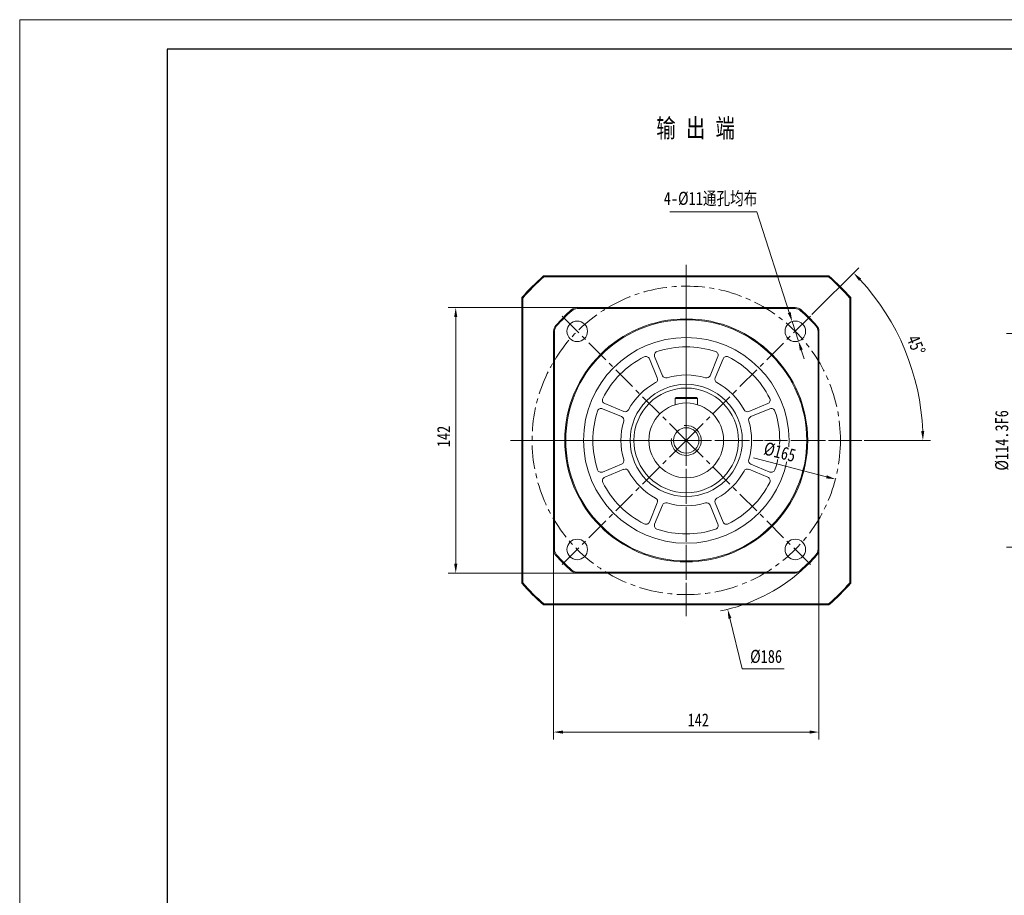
# Model space of a CAD drawing. Header units: millimetres. Extents: x -170 to 1154, y -131 to 806.
# Tile 2 of 5: x -170 to 357, y 337 to 806. Entities that reach past the tile are written whole.
import ezdxf

# ---------------------------------------------------------------- set-up
doc = ezdxf.new("R2010")
doc.units = ezdxf.units.MM
doc.header["$LTSCALE"] = 2
doc.linetypes.add('CENTER', pattern=[10.16, 6.35, -1.27, 1.27, -1.27])
doc.layers.get('0').update_dxf_attribs({"lineweight": 18})
for name, color, linetype, lineweight in [('1轮廓实线层', 7, 'Continuous', 18), ('2细线层', 4, 'Continuous', 18), ('3中心线层', 1, 'CENTER', 18), ('7标注层', 4, 'Continuous', 18), ('图框_外框线', 7, 'Continuous', 18)]:
    doc.layers.add(name, color=color, linetype=linetype, lineweight=lineweight)
doc.styles.add('PC_TEXTSTYLE', font='txt', dxfattribs={"width": 0.8})
doc.styles.add('TH_GBDIM', font='txt', dxfattribs={"width": 0.8})
doc.dimstyles.new('TH_GBDIM', dxfattribs={"dimscale": 2, "dimtxt": 3.5, "dimasz": 2.5, "dimexe": 2, "dimexo": 0, "dimgap": 1.5, "dimtad": 1, "dimdec": 1, "dimdsep": 46, "dimtxsty": 'TH_GBDIM', "dimcen": 2.5, "dimdle": 5, "dimclrd": 4, "dimclre": 4, "dimclrt": 3, "dimadec": 0, "dimazin": 2, "dimtfac": 0.714286, "dimtdec": 1, "dimtmove": 0, "dimatfit": 3, "dimfxl": 0, "dimtolj": 1, "dimarcsym": 0})

# ---------------------------------------------------------------- blocks, each defined once
blk = doc.blocks.new('*X20')
at = {"layer": '7标注层'}
for points in [[(361.23, 632.7), (362.9, 632.7), (362.06, 637.7)], [(361.23, 528.4), (362.9, 528.4), (362.06, 523.4)]]:
    blk.add_hatch(color=4, dxfattribs=at).paths.add_polyline_path(points, flags=0)
at = {"layer": '7标注层', "color": 4}
for p, q in [((411.6, 637.7), (358.06, 637.7)), ((362.06, 632.7), (362.06, 528.4)), ((411.6, 523.4), (358.06, 523.4))]:
    blk.add_line(p, q, dxfattribs=at)
at = {"layer": '7标注层', "color": 3, "insert": (355.56, 580.55), "char_height": 7, "width": 62.5333, "attachment_point": 5, "rotation": 90, "style": 'TH_GBDIM'}
blk.add_mtext('%%C114.3F6', dxfattribs=at)
blk = doc.blocks.new('*X25')
at = {"layer": '7标注层'}
for points in [[(120.62, 425.38), (120.62, 423.71), (115.62, 424.54)], [(252.62, 425.38), (252.62, 423.71), (257.62, 424.54)]]:
    blk.add_hatch(color=4, dxfattribs=at).paths.add_polyline_path(points, flags=0)
at = {"layer": '7标注层', "color": 4}
for p, q in [((115.62, 522.35), (115.62, 420.54)), ((257.62, 522.35), (257.62, 420.54)), ((120.62, 424.54), (252.62, 424.54))]:
    blk.add_line(p, q, dxfattribs=at)
at = {"layer": '7标注层', "color": 3, "insert": (193.04, 431.04), "char_height": 7, "width": 21.0933, "attachment_point": 5, "style": 'TH_GBDIM'}
blk.add_mtext('142', dxfattribs=at)
blk = doc.blocks.new('*X26')
at = {"layer": '7标注层'}
blk.add_hatch(color=4, dxfattribs=at).paths.add_polyline_path([(210.78, 485.58), (209.17, 485.18), (208.78, 490.23)], flags=0)
at = {"layer": '7标注层', "color": 4}
for p, q in [((186.62, 575.55), (186.62, 585.55)), ((181.62, 580.55), (191.62, 580.55)), ((216.6, 458.36), (209.97, 485.38)), ((239.07, 458.36), (216.6, 458.36))]:
    blk.add_line(p, q, dxfattribs=at)
blk.add_arc((186.62, 580.55), 93, 281.3201, 311.4096, dxfattribs=at)
at = {"layer": '7标注层', "color": 3, "insert": (229.34, 464.86), "char_height": 7, "width": 30.6756, "attachment_point": 5, "style": 'TH_GBDIM'}
blk.add_mtext('%%C186', dxfattribs=at)
blk = doc.blocks.new('*X27')
at = {"layer": '7标注层'}
for points in [[(62.43, 646.55), (64.1, 646.55), (63.27, 651.55)], [(62.43, 514.55), (64.1, 514.55), (63.27, 509.55)]]:
    blk.add_hatch(color=4, dxfattribs=at).paths.add_polyline_path(points, flags=0)
at = {"layer": '7标注层', "color": 4}
for p, q in [((128.42, 651.55), (59.27, 651.55)), ((63.27, 646.55), (63.27, 514.55)), ((128.42, 509.55), (59.27, 509.55))]:
    blk.add_line(p, q, dxfattribs=at)
at = {"layer": '7标注层', "color": 3, "insert": (56.77, 582.67), "char_height": 7, "width": 21.0933, "attachment_point": 5, "rotation": 90, "style": 'TH_GBDIM'}
blk.add_mtext('142', dxfattribs=at)
blk = doc.blocks.new('*X28')
at = {"layer": '7标注层'}
for points in [[(242.54, 649.14), (240.95, 648.63), (243.28, 644.13)], [(248.97, 629.15), (247.38, 628.64), (246.65, 633.66)]]:
    blk.add_hatch(color=4, dxfattribs=at).paths.add_polyline_path(points, flags=0)
at = {"layer": '7标注层', "color": 4}
for p, q in [((177.86, 702.88), (224.37, 702.88)), ((224.37, 702.88), (241.74, 648.89)), ((246.65, 633.66), (243.28, 644.13)), ((248.18, 628.9), (249.71, 624.14))]:
    blk.add_line(p, q, dxfattribs=at)
at = {"layer": '7标注层', "color": 3, "insert": (199.62, 709.62), "char_height": 7, "width": 102.1689, "attachment_point": 5, "style": 'TH_GBDIM'}
blk.add_mtext('4-%%C11通孔均布', dxfattribs=at)
blk = doc.blocks.new('*X29')
for points in [[(279.03, 665.91), (280.23, 667.07), (276.17, 670.1)], [(313.99, 585.57), (312.32, 585.54), (313.26, 580.55)]]:
    blk.add_hatch(color=4).paths.add_polyline_path(points, flags=0)
at = {"color": 4}
for p, q in [((253.89, 647.82), (279, 672.93)), ((281.75, 580.55), (317.26, 580.55))]:
    blk.add_line(p, q, dxfattribs=at)
blk.add_arc((186.62, 580.55), 126.63, 2.2624, 42.7376, dxfattribs=at)
at = {"color": 3, "insert": (309.62, 631.5), "char_height": 7, "width": 21.6051, "attachment_point": 5, "rotation": 292.5, "style": 'TH_GBDIM'}
blk.add_mtext('45%%D', dxfattribs=at)
blk = doc.blocks.new('*X33')
at = {"layer": '7标注层'}
blk.add_hatch(color=4, dxfattribs=at).paths.add_polyline_path([(261.84, 561.86), (261.42, 560.25), (266.47, 559.8)], flags=0)
at = {"layer": '7标注层', "color": 4}
blk.add_line((222.69, 571.18), (261.63, 561.05), dxfattribs=at)
at = {"layer": '7标注层', "color": 3, "insert": (236.65, 574.27), "char_height": 7, "width": 33.032, "attachment_point": 5, "rotation": 345.4275, "style": 'TH_GBDIM'}
blk.add_mtext('%%C165', dxfattribs=at)

msp = doc.modelspace()

# ---------------------------------------------------------------- linework, layer by layer
at = {"color": 7, "linetype": 'Continuous', "lineweight": 15}
for p, q in [((110.28, 668.55), (262.97, 668.55)), ((262.78, 668.05), (110.47, 668.05)), ((98.62, 504.21), (98.62, 656.9)), ((99.12, 656.71), (99.12, 504.4)), ((274.12, 504.4), (274.12, 656.71)), ((274.62, 656.9), (274.62, 504.21)), ((125.44, 649.93), (125.11, 650.3)), ((128.42, 651.05), (128.42, 651.55)), ((128.42, 651.55), (244.83, 651.55)), ((244.83, 651.05), (128.42, 651.05)), ((244.83, 651.05), (244.83, 651.55)), ((247.81, 649.93), (248.14, 650.3)), ((116.12, 638.76), (115.62, 638.76)), ((115.62, 522.35), (115.62, 638.76)), ((116.12, 638.76), (116.12, 522.35)), ((117.25, 641.74), (116.87, 642.07)), ((256, 641.74), (256.37, 642.07)), ((257.12, 522.35), (257.12, 638.76)), ((257.62, 638.76), (257.12, 638.76)), ((257.62, 638.76), (257.62, 522.35)), ((171.14, 614.01), (166.92, 624.21)), ((169.69, 625.36), (173.91, 615.16)), ((199.33, 615.16), (203.56, 625.36)), ((206.33, 624.21), (202.11, 614.01)), ((180.62, 602.95), (181.22, 603.55)), ((192.62, 602.95), (180.62, 602.95)), ((180.62, 599.63), (180.62, 602.95)), ((181.22, 603.55), (192.02, 603.55)), ((192.62, 602.95), (192.02, 603.55)), ((192.62, 599.63), (192.62, 602.95)), ((152.02, 593.26), (141.82, 597.49)), ((142.97, 600.26), (153.17, 596.04)), ((220.08, 596.04), (230.28, 600.26)), ((231.43, 597.49), (221.23, 593.26)), ((141.82, 563.62), (152.02, 567.84)), ((153.17, 565.07), (142.97, 560.85)), ((230.28, 560.85), (220.08, 565.07)), ((221.23, 567.84), (231.43, 563.62)), ((166.92, 536.9), (171.14, 547.1)), ((173.91, 545.95), (169.69, 535.75)), ((203.56, 535.75), (199.33, 545.95)), ((202.11, 547.1), (206.33, 536.9)), ((116.12, 522.35), (115.62, 522.35)), ((257.62, 522.35), (257.12, 522.35)), ((116.87, 519.04), (117.25, 519.37)), ((256.37, 519.04), (256, 519.37)), ((125.11, 510.8), (125.44, 511.18)), ((248.14, 510.8), (247.81, 511.18)), ((128.42, 510.05), (244.83, 510.05)), ((128.42, 509.55), (128.42, 510.05)), ((244.83, 509.55), (128.42, 509.55)), ((244.83, 509.55), (244.83, 510.05)), ((262.97, 492.55), (110.28, 492.55)), ((110.47, 493.05), (262.78, 493.05))]:
    msp.add_line(p, q, dxfattribs=at)
for centre, radius in [((186.62, 580.55), 65), ((186.62, 580.55), 64.5), ((128.29, 638.89), 5.5), ((244.96, 638.89), 5.5), ((186.62, 580.55), 55), ((186.62, 580.55), 55), ((186.62, 580.55), 30), ((186.62, 580.55), 28), ((186.62, 580.55), 20), ((128.29, 522.22), 5.5), ((244.96, 522.22), 5.5)]:
    msp.add_circle(centre, radius, dxfattribs=at)
for centre, radius, start, end in [((186.62, 580.55), 116.5, 130.9427, 139.0573), ((186.62, 580.55), 116, 131.0349, 138.9651), ((186.62, 580.55), 116, 41.0349, 48.9651), ((186.62, 580.55), 116.5, 40.9427, 49.0573), ((186.62, 580.55), 93, 131.4096, 138.5904), ((186.62, 580.55), 92.5, 131.4096, 138.5904), ((128.42, 646.55), 5, 90, 131.4096), ((128.42, 646.55), 4.5, 90, 131.4096), ((244.83, 646.55), 5, 48.5904, 90), ((244.83, 646.55), 4.5, 48.5904, 90), ((186.62, 580.55), 92.5, 41.4096, 48.5904), ((186.62, 580.55), 93, 41.4096, 48.5904), ((120.62, 638.76), 5, 138.5904, 180), ((120.62, 638.76), 4.5, 138.5904, 180), ((252.62, 638.76), 4.5, 0, 41.4096), ((252.62, 638.76), 5, 0, 41.4096), ((171.54, 626.12), 2, 108.3185, 202.5), ((186.62, 580.55), 50, 71.6815, 108.3185), ((201.71, 626.12), 2, 337.5, 71.6815), ((186.62, 580.55), 50, 116.6815, 153.3185), ((165.07, 623.44), 2, 22.5, 116.6815), ((208.18, 623.44), 2, 63.3185, 157.5), ((186.62, 580.55), 50, 26.6815, 63.3185), ((186.62, 580.55), 35, 117.928, 152.072), ((169.29, 613.25), 2, 297.928, 22.5), ((175.76, 615.92), 2, 202.5, 287.072), ((186.62, 580.55), 35, 72.928, 107.072), ((197.49, 615.92), 2, 252.928, 337.5), ((203.95, 613.25), 2, 157.5, 242.072), ((186.62, 580.55), 35, 27.928, 62.072), ((143.74, 602.11), 2, 153.3185, 247.5), ((229.51, 602.11), 2, 292.5, 26.6815), ((186.62, 580.55), 50, 161.6815, 198.3185), ((141.06, 595.64), 2, 67.5, 161.6815), ((153.93, 597.88), 2, 247.5, 332.072), ((219.31, 597.88), 2, 207.928, 292.5), ((232.19, 595.64), 2, 18.3185, 112.5), ((186.62, 580.55), 50, 341.6815, 18.3185), ((186.62, 580.55), 35, 162.928, 197.072), ((151.25, 591.42), 2, 342.928, 67.5), ((221.99, 591.42), 2, 112.5, 197.072), ((186.62, 580.55), 35, 342.928, 17.072), ((151.25, 569.69), 2, 292.5, 17.072), ((221.99, 569.69), 2, 162.928, 247.5), ((141.06, 565.47), 2, 198.3185, 292.5), ((153.93, 563.22), 2, 27.928, 112.5), ((186.62, 580.55), 35, 207.928, 242.072), ((186.62, 580.55), 35, 297.928, 332.072), ((219.31, 563.22), 2, 67.5, 152.072), ((232.19, 565.47), 2, 247.5, 341.6815), ((143.74, 559), 2, 112.5, 206.6815), ((229.51, 559), 2, 333.3185, 67.5), ((186.62, 580.55), 50, 206.6815, 243.3185), ((186.62, 580.55), 50, 296.6815, 333.3185), ((169.29, 547.86), 2, 337.5, 62.072), ((203.95, 547.86), 2, 117.928, 202.5), ((175.76, 545.18), 2, 72.928, 157.5), ((186.62, 580.55), 35, 252.928, 287.072), ((197.49, 545.18), 2, 22.5, 107.072), ((165.07, 537.67), 2, 243.3185, 337.5), ((171.54, 534.99), 2, 157.5, 251.6815), ((186.62, 580.55), 50, 251.6815, 288.3185), ((201.71, 534.99), 2, 288.3185, 22.5), ((208.18, 537.67), 2, 202.5, 296.6815), ((120.62, 522.35), 5, 180, 221.4096), ((120.62, 522.35), 4.5, 180, 221.4096), ((252.62, 522.35), 4.5, 318.5904, 0), ((252.62, 522.35), 5, 318.5904, 0), ((186.62, 580.55), 93, 221.4096, 228.5904), ((186.62, 580.55), 92.5, 221.4096, 228.5904), ((186.62, 580.55), 92.5, 311.4096, 318.5904), ((186.62, 580.55), 93, 311.4096, 318.5904), ((128.42, 514.55), 4.5, 228.5904, 270), ((244.83, 514.55), 4.5, 270, 311.4096), ((128.42, 514.55), 5, 228.5904, 270), ((244.83, 514.55), 5, 270, 311.4096), ((186.62, 580.55), 116.5, 220.9427, 229.0573), ((186.62, 580.55), 116, 221.0349, 228.9651), ((186.62, 580.55), 116, 311.0349, 318.9651), ((186.62, 580.55), 116.5, 310.9427, 319.0573)]:
    msp.add_arc(centre, radius, start, end, dxfattribs=at)
for points in [[(110.28, 668.55), (110.47, 668.05)], [(262.97, 668.55), (262.78, 668.05)], [(99.12, 656.71), (98.62, 656.9)], [(274.62, 656.9), (274.12, 656.71)], [(99.12, 504.4), (98.62, 504.21)], [(274.62, 504.21), (274.12, 504.4)], [(110.47, 493.05), (110.28, 492.55)], [(262.78, 493.05), (262.97, 492.55)]]:
    msp.add_open_spline(points, degree=1, dxfattribs=at)
at = {"layer": '1轮廓实线层'}
msp.add_circle((186.62, 580.55), 6.8, dxfattribs=at)
at = {"layer": '2细线层'}
msp.add_arc((186.62, 580.55), 8, 172.5, 97.5, dxfattribs=at)
at = {"layer": '3中心线层'}
for p, q in [((186.62, 580.55), (186.62, 675.68)), ((186.62, 666.05), (186.62, 495.05)), ((186.62, 580.55), (119.36, 647.82)), ((186.62, 580.55), (253.89, 647.82)), ((186.62, 593.55), (186.62, 567.55)), ((186.62, 580.55), (91.5, 580.55)), ((101.12, 580.55), (272.12, 580.55)), ((186.62, 580.55), (119.36, 513.29)), ((199.62, 580.55), (173.62, 580.55)), ((186.62, 580.55), (186.62, 485.43)), ((186.62, 580.55), (253.89, 513.29)), ((186.62, 580.55), (281.75, 580.55))]:
    msp.add_line(p, q, dxfattribs=at)
msp.add_circle((186.62, 580.55), 82.5, dxfattribs=at)

# ---------------------------------------------------------------- texts
at = {"color": 3, "insert": (170.58, 752.55), "char_height": 10, "width": 71.9772, "attachment_point": 1, "style": 'PC_TEXTSTYLE'}
msp.add_mtext('输 出 端', dxfattribs=at)

# ---------------------------------------------------------------- dimensions: what is measured, and where the dimension line sits
dim = msp.add_angular_dim_2l(base=(303.62, 629.01), line1=((186.62, 580.55), (281.75, 580.55)), line2=((186.62, 580.55), (253.89, 647.82)), dimstyle='TH_GBDIM', override={"dimtad": 1, "dimtih": 0, "dimtoh": 0, "dimsah": 1, "dimtdec": 0, "dimtzin": 8})
dim.commit()
dim.dimension.update_dxf_attribs({"geometry": '*X29', "text_midpoint": (309.62, 631.5)})
at = {"layer": '7标注层'}
dim = msp.add_diameter_dim_2p(p1=(246.65, 633.66), p2=(243.28, 644.13), text='4-<>通孔均布', dimstyle='TH_GBDIM', override={"dimtoh": 1, "dimpost": '%%C<>', "dimsah": 1, "dimtzin": 0}, dxfattribs=at)
dim.commit()
dim.dimension.update_dxf_attribs({"geometry": '*X28', "text_midpoint": (224.37, 702.88), "dimtype": 163})
dim = msp.add_diameter_dim_2p(p1=(164.47, 670.88), p2=(208.78, 490.23), dimstyle='TH_GBDIM', override={"dimtih": 1, "dimtoh": 1, "dimpost": '%%C<>', "dimsah": 1, "dimtofl": 0, "dimtzin": 0}, dxfattribs=at)
dim.commit()
dim.dimension.update_dxf_attribs({"geometry": '*X26', "text_midpoint": (216.6, 458.36), "dimtype": 163})
dim = msp.add_linear_dim(base=(63.27, 509.55), p1=(128.42, 651.55), p2=(128.42, 509.55), angle=90, dimstyle='TH_GBDIM', override={"dimsah": 1, "dimtzin": 0}, dxfattribs=at)
dim.commit()
dim.dimension.update_dxf_attribs({"geometry": '*X27', "text_midpoint": (63.27, 582.67), "dimtype": 160})
dim = msp.add_linear_dim(base=(362.06, 523.4), p1=(411.6, 637.7), p2=(411.6, 523.4), angle=90, text='%%C<>F6', dimstyle='TH_GBDIM', override={"dimsah": 1, "dimtzin": 0}, dxfattribs=at)
dim.commit()
dim.dimension.update_dxf_attribs({"geometry": '*X20', "text_midpoint": (355.56, 580.55)})
dim = msp.add_linear_dim(base=(257.62, 424.54), p1=(115.62, 522.35), p2=(257.62, 522.35), dimstyle='TH_GBDIM', override={"dimsah": 1, "dimtzin": 0}, dxfattribs=at)
dim.commit()
dim.dimension.update_dxf_attribs({"geometry": '*X25', "text_midpoint": (193.04, 424.54), "dimtype": 160})

# ---------------------------------------------------------------- next in the draw order: wipeouts: each hides what was drawn before it
msp.add_wipeout([(225.86, 573.04), (227.82, 580.59), (247.44, 575.49), (245.48, 567.94)]).dxf.layer = '1轮廓实线层'

# ---------------------------------------------------------------- next in the draw order: linework, layer by layer
at = {"layer": '图框_外框线', "color": 3}
msp.add_lwpolyline([(-170.06, -131.07), (1154.46, -131.07), (1154.46, 805.55), (-170.06, 805.55)], close=True, dxfattribs=at)
at = {"layer": '图框_外框线', "color": 3, "lineweight": 25}
msp.add_lwpolyline([(-91.22, -115.3), (1138.69, -115.3), (1138.69, 789.79), (-91.22, 789.79)], close=True, dxfattribs=at)

# ---------------------------------------------------------------- next in the draw order: dimensions: what is measured, and where the dimension line sits
at = {"layer": '7标注层'}
dim = msp.add_diameter_dim_2p(p1=(106.78, 601.31), p2=(266.47, 559.8), dimstyle='TH_GBDIM', override={"dimpost": '%%C<>', "dimsah": 1, "dimtzin": 0}, dxfattribs=at)
dim.commit()
dim.dimension.update_dxf_attribs({"geometry": '*X33', "text_midpoint": (235.02, 567.97), "dimtype": 163})

doc.saveas('drawing.dxf')
